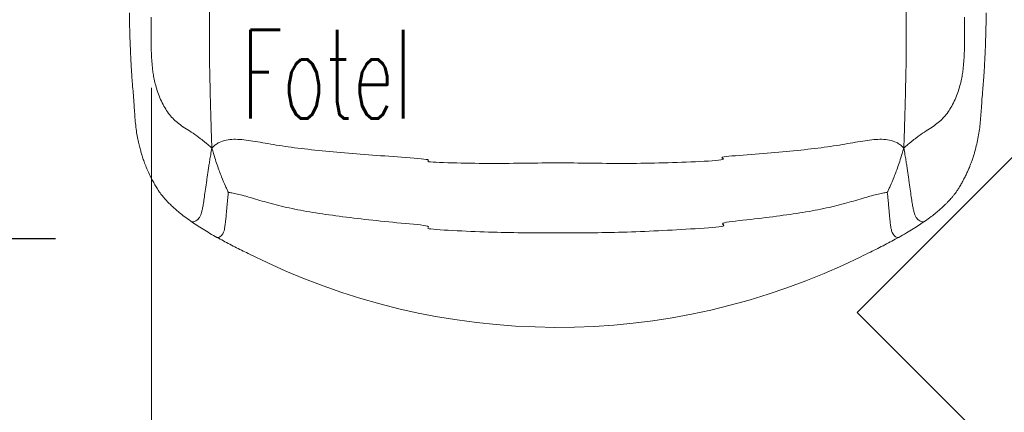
# Model space of a CAD drawing. Header units: millimetres. Extents: x -2074 to 12588, y -3630 to 101167.
# Tile 131 of 256: x 2681 to 2747, y 1440 to 1467. Entities that reach past the tile are written whole.
import ezdxf
from ezdxf.enums import TextEntityAlignment as Align

# ---------------------------------------------------------------- set-up
doc = ezdxf.new("R2010")
doc.units = ezdxf.units.MM
doc.linetypes.add('ACAD_ISO10W100', pattern=[18, 12, -3, 0, -3])
doc.linetypes.add('DASHED', pattern=[19.05, 12.7, -6.35])
for name, color, linetype, lineweight in [('SelinAr_BUD_opisy', 7, 'Continuous', 20), ('SelinAr_BUD_opisy ścian', 7, 'Continuous', 20), ('SelinAr_BUD_osie', 8, 'ACAD_ISO10W100', 18), ('SelinAr_BUD_wymiary', 7, 'Continuous', 18), ('SelinAr_WYP_instalacje elektryczne', 8, 'Continuous', 18), ('SelinAr_WYP_meble', 8, 'Continuous', 18)]:
    doc.layers.add(name, color=color, linetype=linetype, lineweight=lineweight)
doc.styles.add('JACEK_07', font='SIMPLEX.SHX', dxfattribs={"width": 0.7})
doc.styles.add('style1', font='romans.shx', dxfattribs={"width": 0.6})
doc.dimstyles.new('ISO-25 Ania', dxfattribs={"dimtxt": 10, "dimasz": 5, "dimexe": 5, "dimexo": 0.625, "dimtad": 0, "dimrnd": 0.01, "dimtxsty": 'style1', "dimblk": 'ARCHTICK', "dimcen": 5, "dimdle": 5, "dimadec": 0, "dimazin": 0, "dimtfac": 1, "dimtmove": 0, "dimatfit": 3, "dimldrblk": 'ARCHTICK', "dimfxl": 0, "dimarcsym": 0})

# ---------------------------------------------------------------- blocks, each defined once
blk = doc.blocks.new('*U619')
at = {"ltscale": 4}
blk.add_line((0, 50), (0, -2060), dxfattribs=at)
blk = doc.blocks.new('*U458')
at = {"linetype": 'Continuous', "lineweight": 15}
blk.add_arc((-0.008, -14.614), 46.386, 243.28113, 296.24313, dxfattribs=at)
for points, knots in [([(-22.268, -19.19), (-22.347, -19.75), (-22.511, -20.902), (-22.664, -22.269), (-22.765, -23.515), (-22.854, -24.882), (-22.949, -26.361), (-23.067, -27.945), (-23.196, -29.606), (-23.321, -31.313), (-23.42, -33.028), (-23.472, -34.708), (-23.503, -36.346), (-23.54, -37.931), (-23.572, -39.475), (-23.591, -40.991), (-23.579, -42.898), (-23.531, -45.165), (-23.483, -46.914), (-23.451, -47.959), (-23.43, -48.517), (-23.416, -48.869)], [0, 0, 0, 0, 1, 2, 3, 4, 5, 6, 7, 8, 9, 10, 11, 12, 13, 14, 15, 16, 16.5, 16.75, 17, 17, 17, 17]), ([(22.268, -19.19), (22.347, -19.75), (22.511, -20.902), (22.664, -22.269), (22.765, -23.515), (22.854, -24.882), (22.949, -26.361), (23.067, -27.945), (23.196, -29.606), (23.321, -31.313), (23.42, -33.028), (23.472, -34.708), (23.503, -36.346), (23.54, -37.931), (23.572, -39.475), (23.591, -40.991), (23.579, -42.898), (23.531, -45.165), (23.483, -46.914), (23.451, -47.959), (23.43, -48.517), (23.416, -48.869)], [0, 0, 0, 0, 1, 2, 3, 4, 5, 6, 7, 8, 9, 10, 11, 12, 13, 14, 15, 16, 16.5, 16.75, 17, 17, 17, 17]), ([(-29, -39.702), (-28.995, -39.966), (-28.986, -40.455), (-28.968, -41.136), (-28.949, -41.717), (-28.931, -42.211), (-28.913, -42.633), (-28.893, -43.03), (-28.873, -43.394), (-28.853, -43.714), (-28.836, -43.952), (-28.822, -44.143), (-28.808, -44.321), (-28.793, -44.508), (-28.767, -44.835), (-28.727, -45.31), (-28.685, -45.881), (-28.647, -46.428), (-28.609, -46.953), (-28.559, -47.47), (-28.49, -47.941), (-28.409, -48.362), (-28.323, -48.732), (-28.24, -49.047), (-28.153, -49.343), (-28.054, -49.651), (-27.93, -49.996), (-27.779, -50.366), (-27.61, -50.725), (-27.44, -51.052), (-27.303, -51.3), (-27.193, -51.487), (-27.104, -51.633), (-27.005, -51.783), (-26.892, -51.941), (-26.773, -52.095), (-26.646, -52.246), (-26.508, -52.4), (-26.34, -52.576), (-26.137, -52.773), (-25.9, -52.992), (-25.619, -53.234), (-25.278, -53.507), (-24.998, -53.707), (-24.851, -53.812)], [0, 0, 0, 0, 0.0312885, 0.0580264, 0.0809339, 0.1006032, 0.1175231, 0.1320687, 0.1493557, 0.1627385, 0.172443, 0.1797448, 0.1875154, 0.1958769, 0.2048284, 0.2322145, 0.2633332, 0.289519, 0.3182081, 0.3507099, 0.3848495, 0.4191104, 0.4515483, 0.4805616, 0.5048615, 0.5346048, 0.5700145, 0.6102406, 0.6529452, 0.6907088, 0.7227115, 0.7394767, 0.755999, 0.7730827, 0.7907976, 0.8099502, 0.8248672, 0.8424098, 0.862523, 0.8851028, 0.9099797, 0.937085, 0.9668185, 1, 1, 1, 1]), ([(24.851, -53.812), (24.993, -53.71), (25.262, -53.519), (25.586, -53.261), (25.848, -53.038), (26.062, -52.844), (26.237, -52.676), (26.381, -52.532), (26.501, -52.406), (26.623, -52.273), (26.742, -52.134), (26.858, -51.986), (26.968, -51.837), (27.081, -51.669), (27.208, -51.465), (27.346, -51.223), (27.49, -50.959), (27.628, -50.687), (27.748, -50.429), (27.851, -50.191), (27.939, -49.967), (28.022, -49.74), (28.122, -49.446), (28.236, -49.07), (28.356, -48.605), (28.459, -48.119), (28.539, -47.631), (28.595, -47.123), (28.636, -46.587), (28.676, -46.022), (28.72, -45.407), (28.763, -44.881), (28.798, -44.45), (28.825, -44.101), (28.856, -43.67), (28.883, -43.219), (28.907, -42.758), (28.928, -42.296), (28.948, -41.767), (28.967, -41.161), (28.986, -40.464), (28.995, -39.967), (29, -39.702)], [0, 0, 0, 0, 0.032059, 0.060161, 0.085054, 0.10708, 0.126226, 0.142346, 0.156428, 0.169516, 0.188022, 0.203974, 0.219152, 0.238072, 0.261659, 0.290109, 0.32277, 0.354053, 0.382911, 0.408527, 0.431123, 0.453671, 0.478255, 0.518461, 0.560347, 0.601066, 0.637845, 0.670763, 0.701924, 0.733106, 0.76373, 0.79383, 0.806007, 0.82116, 0.839438, 0.861055, 0.877606, 0.896194, 0.917209, 0.941134, 0.968519, 1, 1, 1, 1]), ([(-23.416, -48.869), (-23.525, -48.77), (-23.677, -48.635), (-23.927, -48.425), (-24.286, -48.142), (-24.69, -47.857), (-25.162, -47.558), (-25.585, -47.281), (-25.924, -47.004), (-26.211, -46.699), (-26.481, -46.338), (-26.725, -45.925), (-26.939, -45.462), (-27.116, -44.983), (-27.25, -44.521), (-27.346, -44.095), (-27.406, -43.724), (-27.445, -43.382), (-27.476, -43.044), (-27.5, -42.693), (-27.516, -42.311), (-27.526, -41.879), (-27.532, -41.376), (-27.532, -40.77), (-27.527, -40.277), (-27.523, -40)], [0, 0, 0, 0, 0.25, 0.5, 1, 2, 3, 4, 5, 6, 7, 8, 9, 10, 11, 12, 13, 14, 15, 16, 17, 18, 19, 20, 21, 21, 21, 21]), ([(27.523, -40), (27.527, -40.277), (27.532, -40.77), (27.532, -41.376), (27.527, -41.879), (27.516, -42.311), (27.5, -42.693), (27.476, -43.044), (27.445, -43.382), (27.406, -43.724), (27.346, -44.095), (27.25, -44.521), (27.116, -44.983), (26.939, -45.462), (26.725, -45.925), (26.481, -46.338), (26.211, -46.699), (25.924, -47.004), (25.585, -47.281), (25.162, -47.558), (24.69, -47.857), (24.286, -48.142), (23.927, -48.425), (23.677, -48.635), (23.525, -48.77), (23.416, -48.869)], [0, 0, 0, 0, 1, 2, 3, 4, 5, 6, 7, 8, 9, 10, 11, 12, 13, 14, 15, 16, 17, 18, 19, 20, 20.5, 20.75, 21, 21, 21, 21]), ([(23.416, -48.869), (23.316, -48.761), (23.154, -48.623), (22.845, -48.437), (22.294, -48.258), (21.422, -48.263), (20.184, -48.462), (18.71, -48.733), (16.953, -48.954), (14.977, -49.144), (12.843, -49.318), (10.587, -49.486), (11.742, -49.655), (9.32, -49.797), (6.831, -49.885), (4.402, -49.916), (2.155, -49.888), (0, -49.86), (-2.155, -49.888), (-4.402, -49.916), (-6.831, -49.885), (-9.32, -49.797), (-8.242, -49.655), (-10.587, -49.486), (-12.843, -49.318), (-14.977, -49.144), (-16.953, -48.954), (-18.71, -48.733), (-20.184, -48.462), (-21.422, -48.263), (-22.294, -48.258), (-22.845, -48.437), (-23.154, -48.623), (-23.316, -48.761), (-23.416, -48.869)], [0, 0, 0, 0, 0.25, 0.5, 1, 2, 3, 4, 5, 6, 7, 8, 9, 10, 11, 12, 13, 14, 15, 16, 17, 18, 19, 20, 21, 22, 23, 24, 25, 26, 27, 27.5, 27.75, 28, 28, 28, 28]), ([(-23.416, -48.869), (-23.443, -49.02), (-23.492, -49.292), (-23.558, -49.679), (-23.612, -50.022), (-23.662, -50.342), (-23.707, -50.645), (-23.748, -50.933), (-23.802, -51.313), (-23.865, -51.764), (-23.935, -52.257), (-23.996, -52.659), (-24.053, -52.971), (-24.107, -53.206), (-24.164, -53.395), (-24.237, -53.55), (-24.366, -53.702), (-24.51, -53.806), (-24.656, -53.854), (-24.749, -53.856), (-24.814, -53.838), (-24.842, -53.816), (-24.849, -53.81)], [0, 0, 0, 0, 0.084064, 0.152511, 0.214996, 0.273639, 0.329142, 0.38173, 0.431613, 0.537585, 0.627837, 0.70094, 0.757171, 0.79933, 0.830501, 0.863667, 0.890173, 0.938156, 0.959037, 0.977422, 0.994263, 1, 1, 1, 1]), ([(-23.416, -48.869), (-23.34, -49.144), (-23.221, -49.535), (-23.004, -50.176), (-22.754, -50.831), (-22.528, -51.363), (-22.376, -51.703), (-22.318, -51.832), (-22.302, -51.867)], [0, 0, 0, 0, 0.25, 0.5, 1, 1.5, 1.75, 2, 2, 2, 2]), ([(23.416, -48.869), (23.34, -49.144), (23.221, -49.535), (23.004, -50.176), (22.754, -50.831), (22.528, -51.363), (22.376, -51.703), (22.318, -51.832), (22.302, -51.867)], [0, 0, 0, 0, 0.25, 0.5, 1, 1.5, 1.75, 2, 2, 2, 2]), ([(24.849, -53.81), (24.842, -53.816), (24.814, -53.838), (24.749, -53.856), (24.656, -53.854), (24.51, -53.806), (24.366, -53.702), (24.237, -53.55), (24.164, -53.395), (24.107, -53.206), (24.053, -52.971), (23.996, -52.659), (23.935, -52.257), (23.865, -51.764), (23.802, -51.313), (23.748, -50.933), (23.707, -50.645), (23.662, -50.342), (23.612, -50.022), (23.558, -49.679), (23.492, -49.292), (23.443, -49.02), (23.416, -48.869)], [0, 0, 0, 0, 0.005737, 0.022578, 0.040963, 0.061844, 0.109827, 0.136333, 0.169499, 0.20067, 0.242829, 0.29906, 0.372163, 0.462415, 0.568387, 0.61827, 0.670858, 0.726361, 0.785004, 0.847489, 0.915936, 1, 1, 1, 1]), ([(-22.302, -51.867), (-22.309, -51.933), (-22.327, -52.094), (-22.353, -52.36), (-22.381, -52.668), (-22.409, -52.989), (-22.437, -53.303), (-22.469, -53.639), (-22.502, -53.963), (-22.543, -54.254), (-22.587, -54.464), (-22.641, -54.618), (-22.712, -54.728), (-22.798, -54.824), (-22.899, -54.897), (-23.002, -54.935), (-23.053, -54.914), (-23.074, -54.906)], [0, 0, 0, 0, 0.057297, 0.138471, 0.229011, 0.322548, 0.414079, 0.499458, 0.611586, 0.692808, 0.749817, 0.79536, 0.832409, 0.868785, 0.921327, 0.96795, 1, 1, 1, 1]), ([(-22.302, -51.867), (-22.282, -51.868), (-22.208, -51.876), (-22.01, -51.905), (-21.572, -51.998), (-20.767, -52.234), (-19.592, -52.579), (-18.21, -52.928), (-16.621, -53.225), (-14.825, -53.485), (-12.826, -53.725), (-10.636, -53.946), (-8.266, -54.15), (-9.293, -54.329), (-6.792, -54.472), (-4.371, -54.567), (-2.139, -54.604), (0, -54.608), (2.139, -54.604), (4.371, -54.567), (6.792, -54.472), (9.293, -54.329), (11.766, -54.15), (10.636, -53.946), (12.826, -53.725), (14.826, -53.485), (16.621, -53.225), (18.21, -52.928), (19.592, -52.579), (20.767, -52.234), (21.572, -51.998), (22.01, -51.905), (22.208, -51.876), (22.282, -51.868), (22.302, -51.867)], [0, 0, 0, 0, 0.25, 0.5, 1, 2, 3, 4, 5, 6, 7, 8, 9, 10, 11, 12, 13, 14, 15, 16, 17, 18, 19, 20, 21, 22, 23, 24, 25, 26, 27, 27.5, 27.75, 28, 28, 28, 28]), ([(22.302, -51.867), (22.308, -51.924), (22.323, -52.062), (22.346, -52.292), (22.371, -52.562), (22.397, -52.846), (22.422, -53.131), (22.451, -53.451), (22.482, -53.776), (22.518, -54.084), (22.554, -54.308), (22.59, -54.466), (22.635, -54.603), (22.709, -54.73), (22.811, -54.835), (22.913, -54.903), (23.005, -54.934), (23.053, -54.914), (23.074, -54.906)], [0, 0, 0, 0, 0.049263, 0.119341, 0.198186, 0.280939, 0.363686, 0.443378, 0.555491, 0.643477, 0.708488, 0.749756, 0.781714, 0.832264, 0.88058, 0.92671, 0.967832, 1, 1, 1, 1]), ([(-24.851, -53.812), (-24.718, -53.903), (-24.453, -54.083), (-24.014, -54.36), (-23.558, -54.634), (-23.234, -54.818), (-23.074, -54.908)], [0, 0, 0, 0, 0.258925, 0.513069, 0.76057, 1, 1, 1, 1]), ([(23.075, -54.908), (23.25, -54.808), (23.594, -54.613), (24.06, -54.331), (24.481, -54.064), (24.729, -53.895), (24.85, -53.812)], [0, 0, 0, 0, 0.263779, 0.518279, 0.763727, 1, 1, 1, 1]), ([(-23.074, -54.908), (-22.785, -55.065), (-22.215, -55.376), (-21.46, -55.757), (-21.006, -55.978), (-20.863, -56.047)], [0, 0, 0, 0, 0.02065371, 0.0407115, 0.0498569, 0.0498569, 0.0498569, 0.0498569]), ([(20.503, -56.219), (20.722, -56.116), (21.277, -55.848), (22.153, -55.409), (22.765, -55.076), (23.074, -54.908)], [0.94245954, 0.94245954, 0.94245954, 0.94245954, 0.95629135, 0.97793269, 1, 1, 1, 1])]:
    blk.add_open_spline(points, degree=3, knots=knots, dxfattribs=at)
at = {"insert": (-21.416, -46.869), "char_height": 6, "width": 45, "attachment_point": 7, "style": 'JACEK_07'}
blk.add_mtext('{\\W0.6;Fotel}', dxfattribs=at)
blk = doc.blocks.new('*U459')
for points in [[(0, 0), (60, 0), (60, -35), (0, -35)], [(42.6, -33), (52.6, -33), (52.6, -35), (42.6, -35)], [(33.598, -58.51), (7.4, -35), (8.736, -33.511), (34.933, -57.022)]]:
    blk.add_lwpolyline(points, close=True)
at = {"color": 253, "linetype": 'DASHED', "ltscale": 0.2}
for points in [[(2, 0), (2, -35)], [(58, 0), (58, -35)]]:
    blk.add_lwpolyline(points, dxfattribs=at)
for points in [[(7.4, -3), (52.6, -3), (52.6, -35), (7.4, -35), (7.4, -3)], [(42.6, -33), (7.4, -33)]]:
    blk.add_lwpolyline(points)
blk.add_lwpolyline([(44.6, -35), (44.6, -35.25, 0.1), (50.6, -35.25), (50.6, -35)], format="xyb")
blk.add_arc((7.4, -35), 35.2, 298.18788, 3.2572, dxfattribs=at)
at = {"char_height": 4, "width": 40.43399, "style": 'JACEK_07'}
for s, insert, attachment_point in [('{\\W0.6;Szafka na mikrofalę - wisząca}', (4, -2), 1), ('{\\W0.6;Kuchenka mikrofalowa}', (50.6, -31), 9)]:
    blk.add_mtext(s, dxfattribs=dict(at, insert=insert, attachment_point=attachment_point))
blk = doc.blocks.new('_ArchTick')
at = {"color": 0, "linetype": 'ByBlock', "const_width": 0.15}
blk.add_lwpolyline([(-0.5, -0.5), (0.5, 0.5)], dxfattribs=at)
blk = doc.blocks.new('*D804')
at = {"layer": 'Defpoints', "color": 0}
for p in [(2797.157, 1509.741), (2673.157, 1452.241), (2797.157, 1452.241)]:
    blk.add_point(p, dxfattribs=at)
at = {"layer": 'SelinAr_BUD_wymiary', "color": 0, "lineweight": -2}
for p, q in [((2673.157, 1514.741), (2673.157, 1490.759)), ((2683.157, 1509.741), (2668.157, 1509.741)), ((2673.157, 1447.241), (2673.157, 1471.223)), ((2683.157, 1452.241), (2668.157, 1452.241))]:
    blk.add_line(p, q, dxfattribs=at)
at = {"layer": 'SelinAr_BUD_wymiary', "color": 0, "lineweight": -2, "xscale": 5, "yscale": 5, "zscale": 5}
for p, rotation in [((2673.157, 1509.741), 90), ((2673.157, 1452.241), 270)]:
    blk.add_blockref('_ArchTick', p, dxfattribs=dict(at, rotation=rotation))
at = {"layer": 'SelinAr_BUD_wymiary', "color": 0, "insert": (2673.157, 1480.991), "char_height": 10, "attachment_point": 5, "rotation": 90, "style": 'style1'}
blk.add_mtext('57,5', dxfattribs=at)
blk = doc.blocks.new('*D805')
at = {"layer": 'Defpoints', "color": 0}
for p in [(2797.157, 1452.241), (2673.157, 1362.241), (2797.157, 1362.241)]:
    blk.add_point(p, dxfattribs=at)
at = {"layer": 'SelinAr_BUD_wymiary', "color": 0, "lineweight": -2}
for p, q in [((2673.157, 1457.241), (2673.157, 1412.723)), ((2683.157, 1452.241), (2668.157, 1452.241)), ((2673.157, 1357.241), (2673.157, 1401.759)), ((2683.157, 1362.241), (2668.157, 1362.241))]:
    blk.add_line(p, q, dxfattribs=at)
at = {"layer": 'SelinAr_BUD_wymiary', "color": 0, "lineweight": -2, "xscale": 5, "yscale": 5, "zscale": 5}
for p, rotation in [((2673.157, 1452.241), 90), ((2673.157, 1362.241), 270)]:
    blk.add_blockref('_ArchTick', p, dxfattribs=dict(at, rotation=rotation))
at = {"layer": 'SelinAr_BUD_wymiary', "color": 0, "insert": (2673.157, 1407.241), "char_height": 10, "attachment_point": 5, "rotation": 90, "style": 'style1'}
blk.add_mtext('90', dxfattribs=at)
blk = doc.blocks.new('EQWEQW')
at = {"layer": 'SelinAr_BUD_opisy ścian', "ltscale": 5}
blk.add_lwpolyline([(14219.251, 15.244), (14244, 39.992), (14219.251, 64.741), (14194.503, 39.992)], close=True, dxfattribs=at)
blk = doc.blocks.new('ERRWERWE')
at = {"layer": 'SelinAr_BUD_opisy'}
blk.add_blockref('EQWEQW', (-10400.923, 400.195), dxfattribs=at)
at = {"layer": 'SelinAr_BUD_opisy ścian', "ltscale": 0.2, "style": 'style1', "width": 0.6}
blk.add_text('SW2', height=17, dxfattribs=at).set_placement((3818.328, 440.187), align=Align.MIDDLE_CENTER)

msp = doc.modelspace()

# ---------------------------------------------------------------- block references
at = {"layer": 'SelinAr_BUD_opisy ścian'}
msp.add_blockref('ERRWERWE', (-1056.172, 1007.054), dxfattribs=at)
at = {"layer": 'SelinAr_BUD_osie'}
msp.add_blockref('*U619', (2689.657, 2349.741), dxfattribs=at)
at = {"layer": 'SelinAr_WYP_instalacje elektryczne'}
msp.add_blockref('*U459', (2737.157, 1509.741), dxfattribs=at)
at = {"layer": 'SelinAr_WYP_meble'}
msp.add_blockref('*U458', (2717.157, 1507.241), dxfattribs=at)

# ---------------------------------------------------------------- dimensions: what is measured, and where the dimension line sits
at = {"layer": 'SelinAr_BUD_wymiary'}
for base, p1, p2, picture, middle in [((2673.157, 1452.241), (2797.157, 1509.741), (2797.157, 1452.241), '*D804', (2673.157, 1480.991)), ((2673.157, 1362.241), (2797.157, 1452.241), (2797.157, 1362.241), '*D805', (2673.157, 1407.241))]:
    dim = msp.add_linear_dim(base=base, p1=p1, p2=p2, angle=90, dimstyle='ISO-25 Ania', override={"dimtmove": 1, "dimfxl": 10, "dimarcsym": 2}, dxfattribs=at)
    dim.commit()
    dim.dimension.update_dxf_attribs({"geometry": picture, "text_midpoint": middle})

doc.saveas('drawing.dxf')
